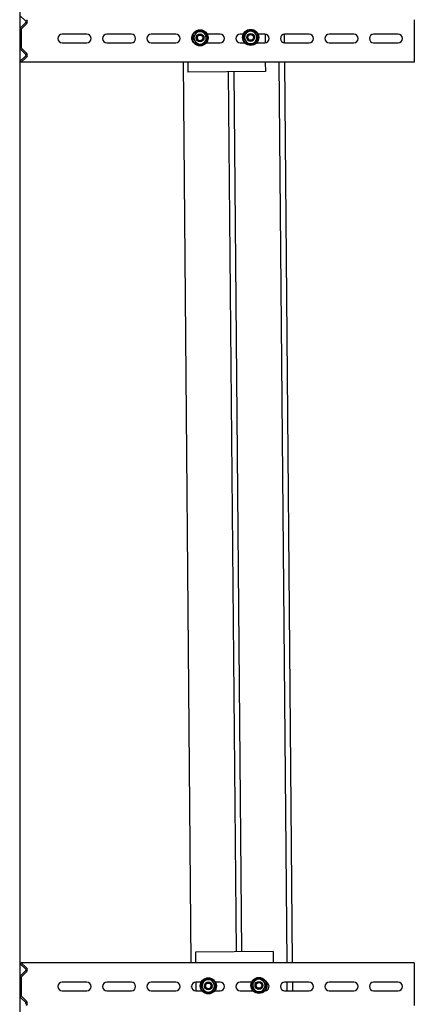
# Model space of a CAD drawing. Header units: centimetres. Extents: x 0 to 55409, y -2708 to 14680.
# Tile 85 of 215: x 36103 to 36144, y 6155 to 6259. Entities that reach past the tile are written whole.
import ezdxf

# ---------------------------------------------------------------- set-up
doc = ezdxf.new("R2010")
doc.units = ezdxf.units.CM
doc.header["$LTSCALE"] = 0.01
doc.layers.add('A_Ściany istniejące', color=9, linetype='Continuous')

# ---------------------------------------------------------------- blocks, each defined once
blk = doc.blocks.new('A$7E8719B1A182C3')
at = {"color": 7, "linetype": 'Continuous', "lineweight": -3}
for p, q in [((3850.3, 3740), (0.3, 3740)), ((542.455, 3733.608), (548.056, 3739.209)), ((549.117, 3738.149), (543.516, 3732.547)), ((568.881, 3738.5), (549.965, 3738.5)), ((575.331, 3732.547), (569.73, 3738.149)), ((570.79, 3739.209), (576.391, 3733.608)), ((578.146, 3733.669), (583.246, 3739.537)), ((584.378, 3738.553), (579.278, 3732.685)), ((583.246, 3739.537), (584.378, 3738.553)), ((584.378, 3728.5), (584.378, 3738.553)), ((1535.218, 3738.553), (1536.35, 3739.537)), ((1535.218, 3728.5), (1535.218, 3738.553)), ((1540.319, 3732.685), (1535.218, 3738.553)), ((1536.35, 3739.537), (1541.451, 3733.669)), ((1543.205, 3733.608), (1548.806, 3739.209)), ((1549.867, 3738.149), (1544.266, 3732.547)), ((1569.631, 3738.5), (1550.715, 3738.5)), ((1576.081, 3732.547), (1570.48, 3738.149)), ((1571.54, 3739.209), (1577.141, 3733.608)), ((1578.896, 3733.669), (1583.996, 3739.537)), ((584.378, 3323), (584.378, 3728.5)), ((1535.218, 3323), (1535.218, 3728.5)), ((554.923, 3695), (554.923, 3669)), ((563.923, 3669), (563.923, 3695)), ((1555.673, 3695), (1555.673, 3669)), ((1564.673, 3669), (1564.673, 3695)), ((554.923, 3648), (554.923, 3622)), ((563.923, 3622), (563.923, 3648)), ((1555.673, 3648), (1555.673, 3622)), ((1564.673, 3622), (1564.673, 3648)), ((554.923, 3601), (554.923, 3575)), ((563.923, 3575), (563.923, 3601)), ((1555.673, 3601), (1555.673, 3575)), ((1564.673, 3575), (1564.673, 3601)), ((584.378, 3558.678), (1535.218, 3566.975)), ((558.782, 3558.454), (559.986, 3558.465)), ((1525.173, 3562.388), (1524.76, 3562.384)), ((1525.476, 3480.387), (1524.76, 3562.384)), ((1528.151, 3562.414), (1525.173, 3562.388)), ((1530.343, 3562.433), (1528.151, 3562.414)), ((1533.32, 3562.459), (1530.343, 3562.433)), ((1533.441, 3562.46), (1533.32, 3562.459)), ((1534.434, 3562.468), (1533.441, 3562.46)), ((1535.218, 3562.475), (1534.434, 3562.468)), ((1557.563, 3555), (1554.329, 3553.095)), ((1560.796, 3556.905), (1557.563, 3555)), ((1564.062, 3555.057), (1560.796, 3556.905)), ((1567.329, 3553.209), (1564.062, 3555.057)), ((556.851, 3546.267), (553.617, 3544.362)), ((553.617, 3544.362), (553.65, 3540.61)), ((554.923, 3554), (554.923, 3547.37)), ((563.923, 3553.999), (554.923, 3553.92)), ((560.084, 3548.172), (556.851, 3546.267)), ((563.35, 3546.324), (560.084, 3548.172)), ((566.617, 3544.476), (563.35, 3546.324)), ((563.923, 3548.283), (563.923, 3554)), ((566.649, 3540.723), (566.617, 3544.476)), ((585.95, 3554.191), (584.378, 3554.177)), ((586.943, 3554.2), (585.95, 3554.191)), ((587.064, 3554.201), (586.943, 3554.2)), ((590.042, 3554.227), (587.064, 3554.201)), ((592.233, 3554.246), (590.042, 3554.227)), ((595.211, 3554.272), (592.233, 3554.246)), ((595.624, 3554.275), (595.211, 3554.272)), ((596.34, 3472.279), (595.624, 3554.275)), ((1554.329, 3553.095), (1554.362, 3549.343)), ((1554.362, 3549.343), (1554.395, 3545.59)), ((1554.395, 3545.59), (1557.661, 3543.742)), ((1564.161, 3543.799), (1567.394, 3545.704)), ((1567.361, 3549.456), (1567.329, 3553.209)), ((1567.394, 3545.704), (1567.361, 3549.456)), ((553.65, 3540.61), (553.683, 3536.857)), ((553.683, 3536.857), (556.949, 3535.009)), ((554.923, 3533.963), (554.923, 3528)), ((556.949, 3535.009), (560.215, 3533.161)), ((560.215, 3533.161), (563.449, 3535.066)), ((563.449, 3535.066), (566.682, 3536.971)), ((566.682, 3536.971), (566.649, 3540.723)), ((1555.673, 3542.667), (1555.673, 3528)), ((1557.661, 3543.742), (1560.927, 3541.894)), ((1560.927, 3541.894), (1564.161, 3543.799)), ((1564.673, 3528), (1564.673, 3541.802)), ((563.923, 3528), (563.923, 3533.05)), ((1525.134, 3519.528), (595.998, 3511.419)), ((596.052, 3505.277), (1525.188, 3513.386)), ((554.923, 3507), (554.923, 3493.48)), ((563.923, 3494.999), (563.923, 3507)), ((1555.673, 3507), (1555.673, 3502.247)), ((1561.263, 3503.407), (1558.029, 3501.502)), ((1564.529, 3501.559), (1561.263, 3503.407)), ((1564.673, 3503.716), (1564.673, 3507)), ((557.318, 3492.769), (554.084, 3490.864)), ((560.551, 3494.674), (557.318, 3492.769)), ((563.817, 3492.826), (560.551, 3494.674)), ((567.084, 3490.978), (563.817, 3492.826)), ((1558.029, 3501.502), (1554.796, 3499.598)), ((1554.796, 3499.598), (1554.829, 3495.845)), ((1554.829, 3495.845), (1554.861, 3492.092)), ((1567.795, 3499.711), (1564.529, 3501.559)), ((1564.627, 3490.301), (1567.861, 3492.206)), ((1567.828, 3495.958), (1567.795, 3499.711)), ((1567.861, 3492.206), (1567.828, 3495.958)), ((554.084, 3490.864), (554.117, 3487.112)), ((554.117, 3487.112), (554.15, 3483.359)), ((554.15, 3483.359), (557.416, 3481.511)), ((563.916, 3481.568), (567.149, 3483.473)), ((567.116, 3487.225), (567.084, 3490.978)), ((567.149, 3483.473), (567.116, 3487.225)), ((1554.861, 3492.092), (1558.128, 3490.244)), ((1555.673, 3489.556), (1555.673, 3481)), ((1558.128, 3490.244), (1561.394, 3488.396)), ((1561.394, 3488.396), (1564.627, 3490.301)), ((1564.673, 3481), (1564.673, 3488.087)), ((557.416, 3481.511), (560.682, 3479.663)), ((560.682, 3479.663), (563.916, 3481.568)), ((586.666, 3472.194), (584.378, 3472.174)), ((587.659, 3472.203), (586.666, 3472.194)), ((587.78, 3472.204), (587.659, 3472.203)), ((590.757, 3472.23), (587.78, 3472.204)), ((592.949, 3472.249), (590.757, 3472.23)), ((595.926, 3472.275), (592.949, 3472.249)), ((596.34, 3472.279), (595.926, 3472.275)), ((1525.889, 3480.391), (1525.476, 3480.387)), ((1528.867, 3480.417), (1525.889, 3480.391)), ((1531.058, 3480.436), (1528.867, 3480.417)), ((1534.036, 3480.462), (1531.058, 3480.436)), ((1534.157, 3480.463), (1534.036, 3480.462)), ((1535.149, 3480.471), (1534.157, 3480.463)), ((1535.218, 3480.472), (1535.149, 3480.471)), ((1564.665, 3480.729), (1555.687, 3480.651)), ((1535.218, 3466.114), (584.378, 3457.816)), ((554.923, 3460), (554.923, 3434)), ((563.923, 3457.637), (554.923, 3457.559)), ((554.923, 3451.416), (563.923, 3451.495)), ((563.923, 3434), (563.923, 3460)), ((584.378, 3451.673), (1535.218, 3459.971)), ((1555.673, 3460), (1555.673, 3434)), ((1555.676, 3460.15), (1564.667, 3460.228)), ((1564.673, 3434), (1564.673, 3460)), ((554.923, 3413), (554.923, 3387)), ((563.923, 3387), (563.923, 3413)), ((1555.673, 3413), (1555.673, 3387)), ((1564.673, 3387), (1564.673, 3413)), ((554.923, 3366), (554.923, 3340)), ((563.923, 3340), (563.923, 3366)), ((1555.673, 3366), (1555.673, 3340)), ((1564.673, 3340), (1564.673, 3366)), ((543.516, 3323), (539.569, 3323)), ((549.117, 3323), (543.516, 3323)), ((549.965, 3323), (549.117, 3323)), ((568.881, 3323), (549.965, 3323)), ((569.73, 3323), (568.881, 3323)), ((575.331, 3323), (569.73, 3323)), ((579.278, 3323), (575.331, 3323)), ((584.378, 3323), (579.278, 3323)), ((1540.319, 3323), (1535.218, 3323)), ((1544.266, 3323), (1540.319, 3323)), ((1549.867, 3323), (1544.266, 3323)), ((1550.715, 3323), (1549.867, 3323)), ((1569.631, 3323), (1550.715, 3323)), ((1570.48, 3323), (1569.631, 3323)), ((1576.081, 3323), (1570.48, 3323)), ((1580.028, 3323), (1576.081, 3323))]:
    blk.add_line(p, q, dxfattribs=at)
for centre, radius in [((1560.862, 3549.4), 8.5), ((1560.862, 3549.4), 7.9), ((560.15, 3540.666), 8.5), ((560.15, 3540.666), 7.9), ((560.15, 3540.666), 4.15), ((560.15, 3540.666), 4), ((1560.862, 3549.4), 4.15), ((1560.862, 3549.4), 4), ((1560.862, 3549.4), 3), ((560.15, 3540.666), 3), ((1561.328, 3495.902), 8.5), ((1561.328, 3495.902), 7.9), ((560.617, 3487.169), 8.5), ((560.617, 3487.169), 7.9), ((1561.328, 3495.902), 4.15), ((1561.328, 3495.902), 4), ((1561.328, 3495.902), 3), ((560.617, 3487.169), 4.15), ((560.617, 3487.169), 4), ((560.617, 3487.169), 3)]:
    blk.add_circle(centre, radius, dxfattribs=at)
for centre, radius, start, end in [((541.606, 3734.457), 2.7, 221, 315), ((541.606, 3734.457), 1.2, 221, 315), ((549.965, 3737.3), 2.7, 90, 135), ((549.965, 3737.3), 1.2, 90, 135), ((568.881, 3737.3), 2.7, 45, 90), ((568.881, 3737.3), 1.2, 45, 90), ((577.24, 3734.457), 2.7, 225, 319), ((577.24, 3734.457), 1.2, 225, 319), ((1542.356, 3734.457), 2.7, 221, 315), ((1542.356, 3734.457), 1.2, 221, 315), ((1550.715, 3737.3), 2.7, 90, 135), ((1550.715, 3737.3), 1.2, 90, 135), ((1569.631, 3737.3), 2.7, 45, 90), ((1569.631, 3737.3), 1.2, 45, 90), ((1577.99, 3734.457), 2.7, 225, 319), ((1577.99, 3734.457), 1.2, 225, 319), ((559.423, 3695), 4.5, 0, 180), ((1560.173, 3695), 4.5, 0, 180), ((559.423, 3669), 4.5, 180, 0), ((1560.173, 3669), 4.5, 180, 0), ((559.423, 3648), 4.5, 0, 180), ((1560.173, 3648), 4.5, 0, 180), ((559.423, 3622), 4.5, 180, 0), ((1560.173, 3622), 4.5, 180, 0), ((559.423, 3601), 4.5, 0, 180), ((1560.173, 3601), 4.5, 0, 180), ((559.423, 3575), 4.5, 180, 0), ((1560.173, 3575), 4.5, 180, 0), ((559.423, 3554), 4.5, 0, 180), ((1560.862, 3549.4), 6.5, 120.5, 180.5), ((1560.173, 3554), 4.5, 53.409918, 142.761289), ((1560.862, 3549.4), 6.5, 60.5, 120.5), ((1560.862, 3549.4), 6.5, 0.5, 60.5), ((560.15, 3540.666), 6.5, 120.5, 180.5), ((560.15, 3540.666), 6.5, 60.5, 120.5), ((560.15, 3540.666), 6.5, 0.5, 60.5), ((1560.862, 3549.4), 6.5, 180.5, 240.5), ((1560.862, 3549.4), 3.235, 255, 195), ((1560.862, 3549.4), 6.5, 300.5, 0.5), ((560.15, 3540.666), 6.5, 180.5, 240.5), ((560.15, 3540.666), 3.235, 255, 195), ((560.15, 3540.666), 6.5, 240.5, 300.5), ((560.15, 3540.666), 6.5, 300.5, 0.5), ((1560.862, 3549.4), 6.5, 240.5, 300.5), ((559.423, 3528), 4.5, 180, 0), ((1560.173, 3528), 4.5, 180, 0), ((559.423, 3507), 4.5, 0, 180), ((1560.173, 3507), 4.5, 0, 180), ((560.617, 3487.169), 6.5, 120.5, 180.5), ((560.617, 3487.169), 6.5, 60.5, 120.5), ((560.617, 3487.169), 6.5, 0.5, 60.5), ((1561.328, 3495.902), 6.5, 120.5, 180.5), ((1561.328, 3495.902), 6.5, 180.5, 240.5), ((1561.328, 3495.902), 6.5, 60.5, 120.5), ((1561.328, 3495.902), 3.235, 255, 195), ((1561.328, 3495.902), 6.5, 0.5, 60.5), ((1561.328, 3495.902), 6.5, 300.5, 0.5), ((560.617, 3487.169), 6.5, 180.5, 240.5), ((560.617, 3487.169), 3.235, 255, 195), ((560.617, 3487.169), 6.5, 300.5, 0.5), ((1561.328, 3495.902), 6.5, 240.5, 300.5), ((559.423, 3481), 4.5, 181.847666, 336.253289), ((560.617, 3487.169), 6.5, 240.5, 300.5), ((1560.173, 3481), 4.5, 180, 0), ((559.423, 3460), 4.5, 0, 180), ((1560.173, 3460), 4.5, 0, 180), ((559.423, 3434), 4.5, 180, 0), ((1560.173, 3434), 4.5, 180, 0), ((559.423, 3413), 4.5, 0, 180), ((1560.173, 3413), 4.5, 0, 180), ((559.423, 3387), 4.5, 180, 0), ((1560.173, 3387), 4.5, 180, 0), ((559.423, 3366), 4.5, 0, 180), ((1560.173, 3366), 4.5, 0, 180), ((559.423, 3340), 4.5, 180, 0), ((1560.173, 3340), 4.5, 180, 0)]:
    blk.add_arc(centre, radius, start, end, dxfattribs=at)

msp = doc.modelspace()

# ---------------------------------------------------------------- block references
at = {"layer": 'A_Ściany istniejące', "xscale": 0.1, "yscale": 0.1, "zscale": 0.1, "rotation": 90}
msp.add_blockref('A$7E8719B1A182C3', (36476.674, 6100.762), dxfattribs=at)

doc.saveas('drawing.dxf')
